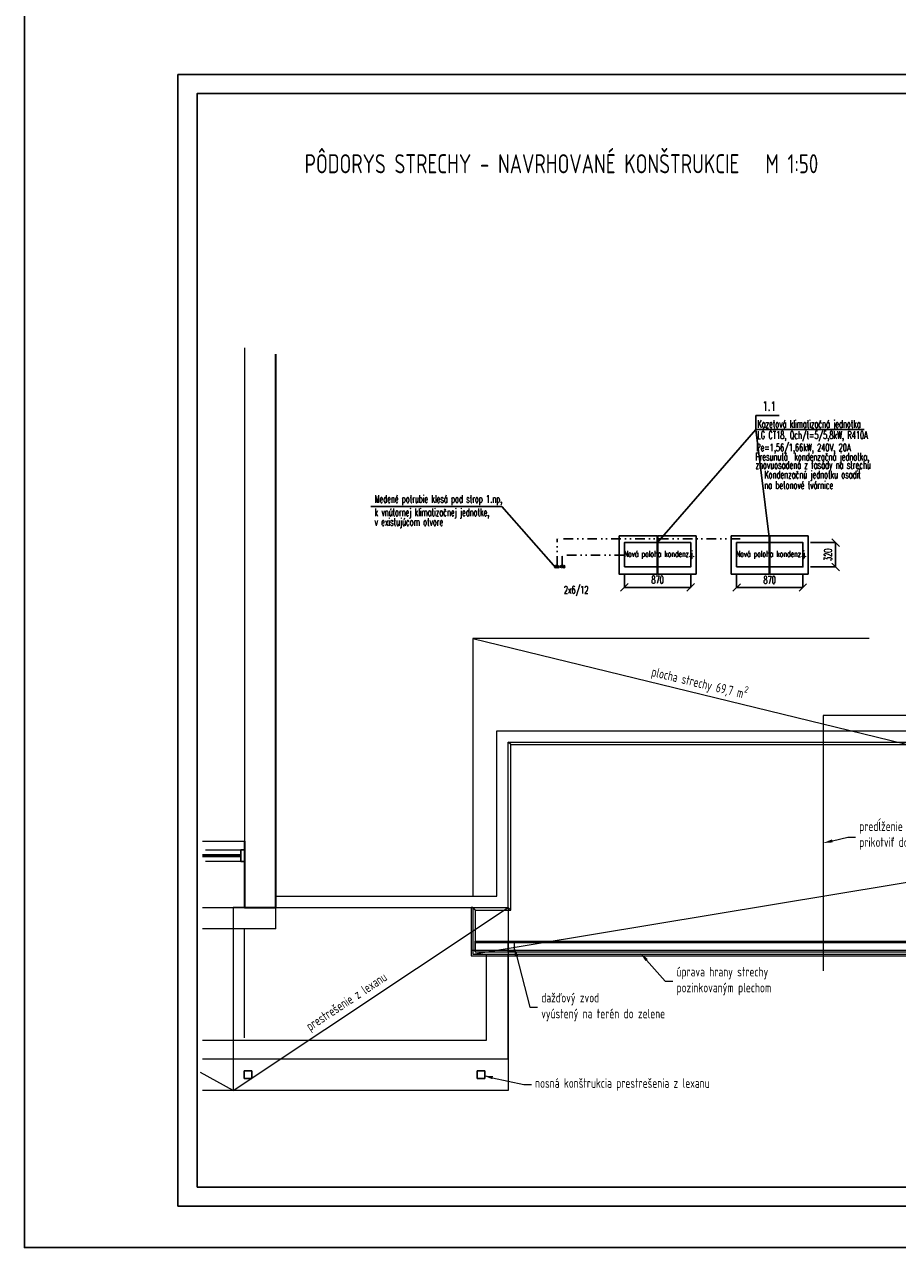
# Model space of a CAD drawing. Extents: x 1911006 to 2186114, y 709265 to 747216.
# Tile 1 of 256: x 1911006 to 1922458, y 709265 to 725314. Entities that reach past the tile are written whole.
import ezdxf
from ezdxf import colors
from ezdxf.entities.mleader import LeaderData, LeaderLine
from ezdxf.math import Vec2, Vec3

# ---------------------------------------------------------------- set-up
doc = ezdxf.new("R2010")
doc.units = 0
doc.header["$LTSCALE"] = 500
doc.header["$MEASUREMENT"] = 0
for name, pattern in [('ACAD_ISO02W100', [15, 12, -3]), ('ACAD_ISO10W100', [18.5, 12, -3, 0.5, -3]), ('DIVIDE2', [0.625, 0.25, -0.125, 0, -0.125, 0, -0.125])]:
    doc.linetypes.add(name, pattern=pattern)
doc.layers.get('0').update_dxf_attribs({"linetype": 'CONTINUOUS'})
doc.layers.get('Defpoints').update_dxf_attribs({"linetype": 'CONTINUOUS'})
for name, color, linetype, lineweight in [('!_A_01_TENKÁ', 8, 'CONTINUOUS', 13), ('!_A_02_HRUBÁ', 255, 'CONTINUOUS', 35), ('!_A_03_ČIARKOVANÁ', 41, 'ACAD_ISO02W100', 13), ('!_A_04_BODKOČIARKOVANÁ', 30, 'ACAD_ISO10W100', 13), ('A-FLOR', 7, 'CONTINUOUS', 18), ('A-GLAZ-CURT', 52, 'CONTINUOUS', 18), ('A-GLAZ-CWMG', 51, 'CONTINUOUS', 18), ('S-COLS', 52, 'CONTINUOUS', 18)]:
    doc.layers.add(name, color=color, linetype=linetype, lineweight=lineweight)
doc.layers.add('!_A_52_NOVÉ KCIE', color=7, linetype='CONTINUOUS', lineweight=13, true_color=0xa30000)
doc.layers.add('VZT', color=7, linetype='CONTINUOUS')
doc.styles.add('Iso CP', font='isocp.shx', dxfattribs={"width": 0.8})
doc.styles.add('ROMANS', font='ROMANS.shx', dxfattribs={"width": 0.6, "height": 100})
doc.styles.add('ROMANT', font='romant', dxfattribs={"height": 300})
doc.dimstyles.get("Standard").update_dxf_attribs({"dimscale": 0, "dimtxt": 2.5, "dimasz": 2.8, "dimexe": 1.75, "dimexo": 20, "dimgap": 1, "dimtad": 1, "dimdec": 0, "dimzin": 1, "dimdsep": 46, "dimtxsty": 'ROMANS', "dimblk1": 'OBLIQUE', "dimblk2": 'OBLIQUE', "dimsah": 1, "dimcen": -3, "dimdle": 1.25, "dimse1": 1, "dimse2": 1, "dimclrt": 4, "dimadec": 0, "dimazin": 0, "dimtfac": 1, "dimtdec": 0, "dimtix": 1, "dimtofl": 0, "dimtmove": 2, "dimatfit": 3, "dimldrblk": 'OBLIQUE', "dimfxl": 1, "dimtolj": 1, "dimtzin": 1, "dimarcsym": 0})

# ---------------------------------------------------------------- blocks, each defined once
blk = doc.blocks.new('Stlp_ZB - 100x100-1506198-1_NP NOVÉ KONŠTRUKCIE')
at = {"layer": 'S-COLS', "color": 250, "lineweight": 25}
for p, q in [((-50, 50), (50, 50)), ((-50, -50), (-50, 50)), ((50, 50), (50, -50)), ((50, -50), (-50, -50))]:
    blk.add_line(p, q, dxfattribs=at)
blk = doc.blocks.new('System Panel - Glazed-1477135-1_NP NOVÉ KONŠTRUKCIE')
at = {"layer": 'A-GLAZ-CURT', "color": 250, "lineweight": 25}
for p, q in [((746, 13), (242, 13)), ((746, -13), (746, 13)), ((242, -13), (746, -13))]:
    blk.add_line(p, q, dxfattribs=at)
blk = doc.blocks.new('Rectangular Mullion - 50x150-1185524-1_NP NOVÉ KONŠTRUKCIE')
at = {"layer": 'A-GLAZ-CWMG', "color": 250, "lineweight": 25}
for p, q in [((-50, 75), (-2.5, 75)), ((-50, -75), (-50, 75)), ((-2.5, -75), (-50, -75))]:
    blk.add_line(p, q, dxfattribs=at)
blk = doc.blocks.new('Rectangular Mullion - 50x150-1477134-1_NP NOVÉ KONŠTRUKCIE')
at = {"layer": 'A-GLAZ-CWMG', "color": 7}
for p, q in [((14768, -17515), (15272, -17515)), ((15272, -17665), (14768, -17665))]:
    blk.add_line(p, q, dxfattribs=at)
blk = doc.blocks.new('_OBLIQUE')
at = {"color": 0, "linetype": 'ByBlock'}
blk.add_line((-0.5, -0.5), (0.5, 0.5), dxfattribs=at)
blk = doc.blocks.new('*D348')
at = {"layer": 'Defpoints', "color": 0, "transparency": 16777216}
for p in [(1921216, 718516), (1921216, 718196)]:
    blk.add_point(p, dxfattribs=at)
at = {"layer": 'VZT', "color": 0, "lineweight": -2, "transparency": 16777216}
for p, q in [((1921316, 718516), (1921645, 718516)), ((1921645, 718516), (1921645, 718196)), ((1921316, 718196), (1921645, 718196))]:
    blk.add_line(p, q, dxfattribs=at)
at = {"layer": 'VZT', "color": 0, "lineweight": -2, "transparency": 16777216, "xscale": 100, "yscale": 100, "zscale": 100}
for p, rotation in [((1921645, 718516), 90), ((1921645, 718196), 270)]:
    blk.add_blockref('_OBLIQUE', p, dxfattribs=dict(at, rotation=rotation))
at = {"layer": 'VZT', "color": 7, "transparency": 16777216, "insert": (1921545, 718356), "char_height": 100, "attachment_point": 5, "rotation": 90, "style": 'ROMANS', "bg_fill": 3, "box_fill_scale": 1.25, "bg_fill_color": 256, "bg_fill_true_color": 13158600, "bg_fill_transparency": 0}
blk.add_mtext('\\A1;320', dxfattribs=at)
at = {"layer": 'Defpoints', "color": 0, "transparency": 16777216}
blk.add_point((1921645, 718196), dxfattribs=at)
blk = doc.blocks.new('*D352')
at = {"layer": 'Defpoints', "color": 0, "transparency": 16777216}
for p in [(1920346, 718196), (1921216, 718196), (1921216, 717926)]:
    blk.add_point(p, dxfattribs=at)
at = {"layer": 'VZT', "color": 0, "lineweight": -2, "transparency": 16777216}
for p, q in [((1920346, 718096), (1920346, 717926)), ((1921216, 718096), (1921216, 717926)), ((1920346, 717926), (1921216, 717926))]:
    blk.add_line(p, q, dxfattribs=at)
at = {"layer": 'VZT', "color": 0, "lineweight": -2, "transparency": 16777216, "xscale": 100, "yscale": 100, "zscale": 100, "rotation": 180}
blk.add_blockref('_OBLIQUE', (1920346, 717926), dxfattribs=at)
at = {"layer": 'VZT', "color": 0, "lineweight": -2, "transparency": 16777216, "xscale": 100, "yscale": 100, "zscale": 100}
blk.add_blockref('_OBLIQUE', (1921216, 717926), dxfattribs=at)
at = {"layer": 'VZT', "color": 7, "transparency": 16777216, "insert": (1920781, 718026), "char_height": 100, "attachment_point": 5, "style": 'ROMANS', "bg_fill": 3, "box_fill_scale": 1.25, "bg_fill_color": 256, "bg_fill_true_color": 13158600, "bg_fill_transparency": 0}
blk.add_mtext('\\A1;870', dxfattribs=at)
blk = doc.blocks.new('*D353')
at = {"layer": 'Defpoints', "color": 0, "transparency": 16777216}
for p in [(1918876, 718196), (1919746, 718196), (1918876, 717928)]:
    blk.add_point(p, dxfattribs=at)
at = {"layer": 'VZT', "color": 0, "lineweight": -2, "transparency": 16777216}
for p, q in [((1918876, 718096), (1918876, 717928)), ((1919746, 718096), (1919746, 717928)), ((1919746, 717928), (1918876, 717928))]:
    blk.add_line(p, q, dxfattribs=at)
at = {"layer": 'VZT', "color": 0, "lineweight": -2, "transparency": 16777216, "xscale": 100, "yscale": 100, "zscale": 100, "rotation": 180}
blk.add_blockref('_OBLIQUE', (1918876, 717928), dxfattribs=at)
at = {"layer": 'VZT', "color": 0, "lineweight": -2, "transparency": 16777216, "xscale": 100, "yscale": 100, "zscale": 100}
blk.add_blockref('_OBLIQUE', (1919746, 717928), dxfattribs=at)
at = {"layer": 'VZT', "color": 7, "transparency": 16777216, "insert": (1919311, 718028), "char_height": 100, "attachment_point": 5, "style": 'ROMANS', "bg_fill": 3, "box_fill_scale": 1.25, "bg_fill_color": 256, "bg_fill_true_color": 13158600, "bg_fill_transparency": 0}
blk.add_mtext('\\A1;870', dxfattribs=at)

msp = doc.modelspace()

# ---------------------------------------------------------------- linework, layer by layer
at = {"layer": '!_A_01_TENKÁ', "color": 7}
for points in [[(1913891.5, 721072.6), (1913891.5, 713727), (1914301.5, 713727), (1917351.5, 713727), (1917351.5, 715897), (1929736.5, 715897), (1929736.5, 717257), (1933426.5, 717257), (1933426.5, 715677), (1934566.5, 715677)], [(1914301.5, 713877), (1917201.5, 713877), (1917201.5, 716047), (1929586.5, 716047), (1929586.5, 717407)]]:
    msp.add_lwpolyline(points, dxfattribs=at)
at = {"layer": '!_A_02_HRUBÁ', "color": 7}
msp.add_lwpolyline([(1913891.5, 714597), (1913891.5, 713727), (1914301.5, 713727), (1914301.5, 720986.2)], dxfattribs=at)
at = {"layer": '!_A_03_ČIARKOVANÁ', "color": 7}
for p, q in [((1913339.6, 713727), (1913891.5, 713727)), ((1914301.5, 713447), (1913339.6, 713447)), ((1913886.5, 713447), (1913886.5, 712017)), ((1917066.5, 711987), (1917066.5, 713114)), ((1917346.5, 713114), (1917346.5, 711737)), ((1913339.6, 711987), (1917066.5, 711987)), ((1917346.5, 711737), (1913339.6, 711737))]:
    msp.add_line(p, q, dxfattribs=at)
for points in [[(1929586.5, 717257), (1916886.5, 717257), (1916886.5, 713877)], [(1916886.5, 713727), (1916886.5, 713114), (1933884.5, 713114), (1933884.5, 715677), (1933426.5, 715677), (1933426.5, 717257)], [(1916886.5, 717257), (1933884.5, 713114)], [(1914301.5, 713447), (1914301.5, 713727)], [(1916919.5, 713147), (1916919.5, 713287), (1933851.5, 713287)]]:
    msp.add_lwpolyline(points, dxfattribs=at)
at = {"layer": '!_A_03_ČIARKOVANÁ', "color": 7, "ltscale": 0.05}
msp.add_lwpolyline([(1917352.2, 713287), (1917427.2, 713287), (1917427.2, 713146), (1917352.2, 713146)], close=True, dxfattribs=at)
at = {"layer": '!_A_04_BODKOČIARKOVANÁ', "color": 7}
for points in [[(1917351.5, 713727), (1917351.5, 711327), (1913339.6, 711327)], [(1913891.5, 713727), (1913741.5, 713727), (1913741.5, 711327)], [(1913741.5, 711327), (1917351.5, 713727)], [(1913741.5, 711327), (1913316.5, 711561.5)]]:
    msp.add_lwpolyline(points, dxfattribs=at)
at = {"layer": '!_A_52_NOVÉ KCIE', "color": 7}
for points in [[(1921481.5, 716248), (1921481.5, 712897.2)], [(1923438.1, 716248), (1921481.5, 716248)], [(1916886.5, 713114), (1933426.5, 715856.5)], [(1917384.5, 713694), (1917384.5, 715864), (1917351.5, 715897)], [(1917384.5, 715864), (1929769.5, 715864), (1929736.5, 715897)], [(1916886.5, 713727), (1916866.5, 713727), (1916866.5, 713094), (1933904.5, 713094), (1933904.5, 715677)], [(1916886.5, 713727), (1916919.5, 713694), (1917384.5, 713694), (1917351.5, 713727)], [(1916919.5, 713267), (1933829.5, 713267)], [(1916866.5, 713169), (1916941.5, 713169), (1933829.5, 713169)]]:
    msp.add_lwpolyline(points, dxfattribs=at)
at = {"layer": '!_A_52_NOVÉ KCIE', "color": 7, "linetype": 'ACAD_ISO02W100'}
for points in [[(1916886.5, 713727), (1916886.5, 713114), (1917346.5, 713114), (1933884.5, 713114), (1933884.5, 715677)], [(1916919.5, 713694), (1916919.5, 713147), (1917346.5, 713147), (1933851.5, 713147), (1933851.5, 715644)]]:
    msp.add_lwpolyline(points, dxfattribs=at)
at = {"layer": 'A-FLOR', "color": 7}
for p, q in [((1913339.6, 714597), (1913886.5, 714597)), ((1913886.5, 714597), (1913886.5, 714482))]:
    msp.add_line(p, q, dxfattribs=at)
at = {"layer": 'S-COLS', "color": 7, "lineweight": 25}
for p, q in [((1916945.8, 711482), (1916945.8, 711582)), ((1916945.8, 711582), (1917045.8, 711582)), ((1917045.8, 711482), (1916945.8, 711482)), ((1917045.8, 711582), (1917045.8, 711482))]:
    msp.add_line(p, q, dxfattribs=at)
at = {"layer": 'VZT', "color": 4}
msp.add_line((1920906.7, 720181.9), (1920597.9, 720181.9), dxfattribs=at)
at = {"layer": 'VZT', "color": 7}
for p, q in [((1920597.9, 720181.9), (1920597.9, 720001.4)), ((1920597.9, 720001.4), (1919311.4, 718515.5)), ((1920597.9, 720001.4), (1920781.4, 718515.5)), ((1915547.9, 718989.5), (1917269.3, 718989.5)), ((1917974, 718184.3), (1917269.3, 718989.5))]:
    msp.add_line(p, q, dxfattribs=at)
at = {"layer": 'VZT'}
msp.add_line((1920597.9, 720001.4), (1922021.6, 720001.4), dxfattribs=at)
at = {"layer": 'VZT', "color": 3, "linetype": 'DIVIDE2'}
for p, q in [((1920392, 718566.3), (1917991.8, 718566.3)), ((1917991.8, 718210.1), (1917991.8, 718566.3)), ((1918871.9, 718351.8), (1918058.7, 718351.8)), ((1918058.7, 718210.1), (1918058.7, 718351.8))]:
    msp.add_line(p, q, dxfattribs=at)
at = {"layer": 'VZT', "color": 3}
for points in [[(1918876.4, 718195.5), (1919746.4, 718195.5), (1919746.4, 718515.5), (1918876.4, 718515.5)], [(1920346.4, 718195.5), (1921216.4, 718195.5), (1921216.4, 718515.5), (1920346.4, 718515.5)]]:
    msp.add_lwpolyline(points, close=True, dxfattribs=at)
at = {"layer": 'VZT', "color": 7}
for centre, radius in [((1917974, 718200.3), 16), ((1918078.9, 718200.3), 16), ((1917974, 718200.3), 6), ((1918006.5, 718196.7), 13), ((1918006.5, 718196.7), 3), ((1918048.3, 718201.1), 13), ((1918048.3, 718201.1), 3), ((1918078.9, 718200.3), 6)]:
    msp.add_circle(centre, radius, dxfattribs=at)

# ---------------------------------------------------------------- block references
at = {"layer": 'A-GLAZ-CURT', "color": 7}
msp.add_blockref('System Panel - Glazed-1477135-1_NP NOVÉ KONŠTRUKCIE', (1913097.7, 714407), dxfattribs=at)
at = {"layer": 'A-GLAZ-CWMG', "color": 7}
msp.add_blockref('Rectangular Mullion - 50x150-1477134-1_NP NOVÉ KONŠTRUKCIE', (1898614, 731997), dxfattribs=at)
at = {"layer": 'A-GLAZ-CWMG', "color": 7, "extrusion": (0, 0, -1), "rotation": 180}
msp.add_blockref('Rectangular Mullion - 50x150-1185524-1_NP NOVÉ KONŠTRUKCIE', (-1913894, 714407), dxfattribs=at)
at = {"layer": 'S-COLS', "color": 7, "rotation": 180}
msp.add_blockref('Stlp_ZB - 100x100-1506198-1_NP NOVÉ KONŠTRUKCIE', (1913939.6, 711532), dxfattribs=at)

# ---------------------------------------------------------------- texts
at = {"layer": '!_A_01_TENKÁ', "color": 7, "insert": (1914681.2, 723611.6), "char_height": 250, "attachment_point": 1, "style": 'Iso CP'}
msp.add_mtext_dynamic_manual_height_columns('PÔDORYS STRECHY - NAVRHOVANÉ KONŠTRUKCIE   M 1:50 ', width=6931.175, gutter_width=1, heights=[0], dxfattribs=at)
at = {"layer": '!_A_01_TENKÁ', "color": 7, "insert": (1914682.5, 712206.6), "char_height": 125, "attachment_point": 1, "rotation": 33.61675, "style": 'Iso CP'}
msp.add_mtext_dynamic_manual_height_columns('prestrešenie z lexanu', width=1523.554, gutter_width=1, heights=[0], dxfattribs=at)
at = {"layer": '!_A_52_NOVÉ KCIE', "color": 7, "insert": (1919260.3, 716928.3), "char_height": 125, "attachment_point": 1, "rotation": 346.30212, "style": 'Iso CP'}
msp.add_mtext_dynamic_manual_height_columns('\\A1;plocha strechy 69,7 m{\\H0.7x;\\S2^ ;}', width=2949.009, gutter_width=1, heights=[0], dxfattribs=at)
at = {"layer": 'VZT', "color": 4, "style": 'ROMANT', "width": 0.7}
msp.add_text('1.1', height=120, dxfattribs=at).set_placement((1920685.2, 720246.2))
at = {"layer": 'VZT', "style": 'ROMANS', "width": 0.6}
for s, height, p in [('Kazetová klimatizačná jednotka ', 100, (1920618.5, 720023.1)), ('LG CT18, Qch/t=5/5,8kW, R410A', 100, (1920618.5, 719875.9)), ('Pe=1,56/1,66kW, 240V, 20A ', 100, (1920605, 719713.1)), ('Presunutá  kondenzačná jednotka,', 100, (1920591.7, 719592.7)), ('znovuosadená z fasády na strechu', 100, (1920595.2, 719484.9)), ('na betonové tvárnice', 100, (1920710.1, 719219.8)), ('Kondenzačnú jednotku osadiť ', 100, (1920710.1, 719358.3)), ('Medené potrubie klesá pod strop 1.np,', 100, (1915597.4, 719038.9)), ('k vnútornej klimatizačnej jednotke,', 100, (1915597.4, 718863.9)), ('v existujúcom otvore', 100, (1915597.4, 718737.1)), ('Nová poloha kondenz.j. ', 80, (1918868.9, 718327.6)), ('Nová poloha kondenz.j. ', 80, (1920338.9, 718327.6)), ('2x6/12', 100, (1918080.9, 717845.1))]:
    msp.add_text(s, height=height, dxfattribs=at).set_placement(p)

# ---------------------------------------------------------------- leaders
at = {"layer": '!_A_01_TENKÁ', "color": 7}
ml = msp.add_multileader_mtext('Standard', dxfattribs=at)
ml.set_content('nosná konštrukcia prestrešenia z lexanu', color=7, style='Iso CP')
ml.set_leader_properties(color=256, linetype='ByLayer', lineweight=-1)
ml.build(insert=Vec2(0, 0))
ml.multileader.update_dxf_attribs({"text_left_attachment_type": 2, "text_right_attachment_type": 2, "dogleg_length": 2, "arrow_head_size": 125, "scale": 50})
ctx = ml.context
ctx.base_point, ctx.scale, ctx.char_height, ctx.arrow_head_size, ctx.landing_gap_size, ctx.plane_origin = Vec3(1917654.6, 711403.9), 50, 125, 125, 50, Vec3(1917025.1, 711520.7)
ctx.left_attachment, ctx.right_attachment = 2, 2
notes = []
notes.append((ctx, [(0, (1, 1, 0), (1917554.6, 711403.9), (1, 0), 100, [(0, [(1917025.1, 711520.7)], 0, [])])]))
ctx.mtext.insert, ctx.mtext.flow_direction = Vec3(1917704.6, 711485.5), 5
at = {"layer": '!_A_52_NOVÉ KCIE', "color": 7}
ml = msp.add_multileader_mtext('Standard', dxfattribs=at)
ml.set_content('predĺženie jestvujúceho bleskozvodu\\Pprikotviť do profilu fasády', color=7, style='Iso CP')
ml.set_leader_properties(color=256, linetype='ByLayer', lineweight=-1)
ml.build(insert=Vec2(0, 0))
ml.multileader.update_dxf_attribs({"text_left_attachment_type": 2, "text_right_attachment_type": 2, "dogleg_length": 2, "arrow_head_size": 125, "scale": 50})
ctx = ml.context
ctx.base_point, ctx.scale, ctx.char_height, ctx.arrow_head_size, ctx.landing_gap_size, ctx.plane_origin = Vec3(1921905.4, 714647.9), 50, 125, 125, 50, Vec3(1921481.5, 714572.6)
ctx.left_attachment, ctx.right_attachment = 2, 2
notes.append((ctx, [(0, (1, 1, 0), (1921805.4, 714647.9), (1, 0), 100, [(0, [(1921481.5, 714572.6)], 0, [])])]))
ctx.mtext.insert, ctx.mtext.flow_direction = Vec3(1921955.4, 714855.4), 5
ml = msp.add_multileader_mtext('Standard', dxfattribs=at)
ml.set_content('dažďový zvod \\Pvyústený na terén do zelene', color=7, style='Iso CP')
ml.set_leader_properties(color=256, linetype='ByLayer', lineweight=-1)
ml.build(insert=Vec2(0, 0))
ml.multileader.update_dxf_attribs({"text_left_attachment_type": 2, "text_right_attachment_type": 2, "dogleg_length": 2, "arrow_head_size": 125, "scale": 50})
ctx = ml.context
ctx.base_point, ctx.scale, ctx.char_height, ctx.arrow_head_size, ctx.landing_gap_size, ctx.plane_origin = Vec3(1917734.7, 712417.1), 50, 125, 125, 50, Vec3(1917427.2, 713216.5)
ctx.left_attachment, ctx.right_attachment = 2, 2
notes.append((ctx, [(0, (1, 1, 0), (1917634.7, 712417.1), (1, 0), 100, [(0, [(1917427.2, 713216.5)], 0, [])])]))
ctx.mtext.insert, ctx.mtext.flow_direction = Vec3(1917784.7, 712605.8), 5
ml = msp.add_multileader_mtext('Standard', dxfattribs=at)
ml.set_content('úprava hrany strechy\\Ppozinkovaným plechom', color=7, style='Iso CP')
ml.set_leader_properties(color=256, linetype='ByLayer', lineweight=-1)
ml.build(insert=Vec2(0, 0))
ml.multileader.update_dxf_attribs({"text_left_attachment_type": 2, "text_right_attachment_type": 2, "dogleg_length": 2, "arrow_head_size": 125, "scale": 50})
ctx = ml.context
ctx.base_point, ctx.scale, ctx.char_height, ctx.arrow_head_size, ctx.landing_gap_size, ctx.plane_origin = Vec3(1919508.5, 712758.4), 50, 125, 125, 50, Vec3(1919084.5, 713131.3)
ctx.left_attachment, ctx.right_attachment = 2, 2
notes.append((ctx, [(0, (1, 1, 0), (1919408.5, 712758.4), (1, 0), 100, [(0, [(1919084.5, 713131.3)], 0, [])])]))
ctx.mtext.insert, ctx.mtext.flow_direction = Vec3(1919558.5, 712946.9), 5
for ctx, leaders in notes:
    for number, flags, end, landing, length, lines in leaders:
        leader = LeaderData()
        leader.index, (leader.has_last_leader_line, leader.has_dogleg_vector, leader.attachment_direction) = number, flags
        leader.last_leader_point, leader.dogleg_vector, leader.dogleg_length = Vec3(end), Vec3(landing), length
        for number, points, colour, breaks in lines:
            line = LeaderLine()
            line.index, line.vertices, line.color, line.breaks = number, Vec3.list(points), colors.encode_raw_color(colour), breaks
            leader.lines.append(line)
        ctx.leaders.append(leader)

# ---------------------------------------------------------------- next in the draw order: dimensions: what is measured, and where the dimension line sits
at = {"layer": 'VZT', "color": 7}
dim = msp.add_linear_dim(base=(1921645.4, 718195.5), p1=(1921216.4, 718515.5), p2=(1921216.4, 718195.5), angle=90, dimstyle='Standard', override={"dimscale": 1, "dimtxt": 100, "dimasz": 100, "dimexe": 0, "dimexo": 100, "dimgap": 50, "dimrnd": 5, "dimcen": 0, "dimdle": 0, "dimse1": 0, "dimse2": 0, "dimclrt": 7, "dimtix": 0, "dimtofl": 1, "dimatfit": 2, "dimfxl": 5, "dimtfill": 1, "dimarcsym": 2}, dxfattribs=at)
dim.commit()
dim.dimension.update_dxf_attribs({"geometry": '*D348', "text_midpoint": (1921545.4, 718355.5)})

# ---------------------------------------------------------------- next in the draw order: linework, layer by layer
at = {"layer": 'VZT', "color": 6}
msp.add_lwpolyline([(1911005.6, 747216.2), (1949003.1, 747216.2), (1949003.1, 709264.8), (1911005.6, 709264.8)], close=True, dxfattribs=at)
at = {"layer": 'VZT', "color": 7}
for points in [[(1913018.8, 709807), (1944518.8, 709807), (1944518.8, 724657), (1913018.8, 724657)], [(1913268.8, 710057), (1944268.8, 710057), (1944268.8, 724407), (1913268.8, 724407)]]:
    msp.add_lwpolyline(points, close=True, dxfattribs=at)

# ---------------------------------------------------------------- next in the draw order: dimensions: what is measured, and where the dimension line sits
for base, p1, p2, picture, middle in [((1918876.4, 717928), (1919746.4, 718195.5), (1918876.4, 718195.5), '*D353', (1919311.4, 718028)), ((1921216.4, 717925.5), (1920346.4, 718195.5), (1921216.4, 718195.5), '*D352', (1920781.4, 718025.5))]:
    dim = msp.add_linear_dim(base=base, p1=p1, p2=p2, dimstyle='Standard', override={"dimscale": 1, "dimtxt": 100, "dimasz": 100, "dimexe": 0, "dimexo": 100, "dimgap": 50, "dimrnd": 5, "dimcen": 0, "dimdle": 0, "dimse1": 0, "dimse2": 0, "dimclrt": 7, "dimtix": 0, "dimtofl": 1, "dimatfit": 2, "dimfxl": 5, "dimtfill": 1, "dimarcsym": 2}, dxfattribs=at)
    dim.commit()
    dim.dimension.update_dxf_attribs({"geometry": picture, "text_midpoint": middle})

# ---------------------------------------------------------------- next in the draw order: linework, layer by layer
at = {"layer": 'VZT', "color": 5}
for points in [[(1918806.1, 718602), (1918806.1, 718102), (1919306.1, 718102), (1919306.1, 718602)], [(1919314.6, 718602), (1919314.6, 718102), (1919814.6, 718102), (1919814.6, 718602)], [(1920276.1, 718602), (1920276.1, 718102), (1920776.1, 718102), (1920776.1, 718602)], [(1920784.6, 718602), (1920784.6, 718102), (1921284.6, 718102), (1921284.6, 718602)]]:
    msp.add_lwpolyline(points, close=True, dxfattribs=at)

doc.saveas('drawing.dxf')
